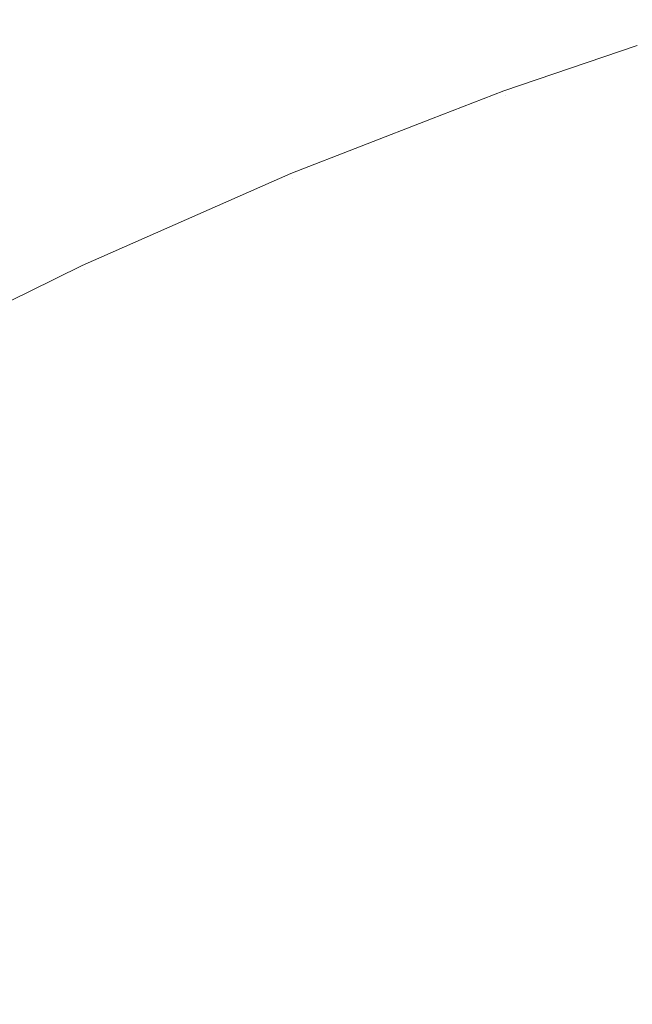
# Model space of a CAD drawing. Header units: centimetres. Extents: x -26 to 27.3, y 37.2 to 39.
# Tile 63 of 256: x -25.9032 to -25.8915, y 38.9766 to 38.9954. Entities that reach past the tile are written whole.
import ezdxf

# ---------------------------------------------------------------- set-up
doc = ezdxf.new("R2010")
doc.units = ezdxf.units.CM
doc.header["$LTSCALE"] = 2.54
doc.layers.add('Lucido design-1', color=7, linetype='Continuous')

# ---------------------------------------------------------------- blocks, each defined once
blk = doc.blocks.new('Gruppo-6-1')
at = {"color": 7, "linetype": 'Continuous', "lineweight": 9}
for points, invisible_edges in [([(-25.891383, 38.994948, -349.382667), (-25.893936, 38.994081, -349.382667), (-25.89392, 38.994037, -349.379592), (-25.88979, 38.995439, -349.379592)], 14), ([(-25.891383, 38.994948, -373.34943), (-25.893936, 38.994081, -373.34943), (-25.89392, 38.994037, -373.346355), (-25.88979, 38.995439, -373.346355)], 14), ([(-25.889776, 38.995393, -349.987027), (-25.893903, 38.993992, -349.987027), (-25.893936, 38.994081, -349.982667), (-25.891383, 38.994948, -349.982667)], 11), ([(-25.889776, 38.995393, -373.95379), (-25.893903, 38.993992, -373.95379), (-25.893936, 38.994081, -373.94943), (-25.891383, 38.994948, -373.94943)], 11), ([(-25.893846, 38.993836, -349.375446), (-25.889726, 38.995235, -349.375446), (-25.88979, 38.995439, -349.379592), (-25.89392, 38.994037, -349.379592)], 15), ([(-25.893846, 38.993836, -373.342209), (-25.889726, 38.995235, -373.342209), (-25.88979, 38.995439, -373.346355), (-25.89392, 38.994037, -373.346355)], 15), ([(-25.893903, 38.993992, -349.987027), (-25.889776, 38.995393, -349.987027), (-25.889696, 38.995139, -349.991159), (-25.893812, 38.993742, -349.991159)], 15), ([(-25.893903, 38.993992, -373.95379), (-25.889776, 38.995393, -373.95379), (-25.889696, 38.995139, -373.957922), (-25.893812, 38.993742, -373.957922)], 15), ([(-25.893714, 38.993473, -349.37131), (-25.88961, 38.994867, -349.37131), (-25.889726, 38.995235, -349.375446), (-25.893846, 38.993836, -349.375446)], 15), ([(-25.893714, 38.993473, -373.338073), (-25.88961, 38.994867, -373.338073), (-25.889726, 38.995235, -373.342209), (-25.893846, 38.993836, -373.342209)], 15), ([(-25.893812, 38.993742, -349.991159), (-25.889696, 38.995139, -349.991159), (-25.889564, 38.994723, -349.995273), (-25.893663, 38.993332, -349.995273)], 15), ([(-25.893812, 38.993742, -373.957922), (-25.889696, 38.995139, -373.957922), (-25.889564, 38.994723, -373.962036), (-25.893663, 38.993332, -373.962036)], 15), ([(-25.893936, 38.994081, -349.382667), (-25.891383, 38.994948, -349.382667), (-25.891383, 38.994948, -349.982667), (-25.893936, 38.994081, -349.982667)], 10), ([(-25.893936, 38.994081, -373.34943), (-25.891383, 38.994948, -373.34943), (-25.891383, 38.994948, -373.94943), (-25.893936, 38.994081, -373.94943)], 10), ([(-25.893524, 38.992949, -349.367189), (-25.889442, 38.994334, -349.367189), (-25.88961, 38.994867, -349.37131), (-25.893714, 38.993473, -349.37131)], 15), ([(-25.893524, 38.992949, -373.333952), (-25.889442, 38.994334, -373.333952), (-25.88961, 38.994867, -373.338073), (-25.893714, 38.993473, -373.338073)], 15), ([(-25.893663, 38.993332, -349.995273), (-25.889564, 38.994723, -349.995273), (-25.889382, 38.994145, -349.999363), (-25.893456, 38.992762, -349.999363)], 15), ([(-25.893663, 38.993332, -373.962036), (-25.889564, 38.994723, -373.962036), (-25.889382, 38.994145, -373.966126), (-25.893456, 38.992762, -373.966126)], 15), ([(-25.893274, 38.992263, -349.363092), (-25.889223, 38.993639, -349.363092), (-25.889442, 38.994334, -349.367189), (-25.893524, 38.992949, -349.367189)], 15), ([(-25.893274, 38.992263, -373.329855), (-25.889223, 38.993639, -373.329855), (-25.889442, 38.994334, -373.333952), (-25.893524, 38.992949, -373.333952)], 15), ([(-25.895316, 38.993544, -349.382667), (-25.898002, 38.9925, -349.382667), (-25.897984, 38.992456, -349.379592), (-25.89392, 38.994037, -349.379592)], 14), ([(-25.895316, 38.993544, -373.34943), (-25.898002, 38.9925, -373.34943), (-25.897984, 38.992456, -373.346355), (-25.89392, 38.994037, -373.346355)], 14), ([(-25.893903, 38.993992, -349.987027), (-25.897966, 38.992412, -349.987027), (-25.898002, 38.9925, -349.982667), (-25.895316, 38.993544, -349.982667)], 11), ([(-25.893903, 38.993992, -373.95379), (-25.897966, 38.992412, -373.95379), (-25.898002, 38.9925, -373.94943), (-25.895316, 38.993544, -373.94943)], 11), ([(-25.897902, 38.992259, -349.375446), (-25.893846, 38.993836, -349.375446), (-25.89392, 38.994037, -349.379592), (-25.897984, 38.992456, -349.379592)], 15), ([(-25.897902, 38.992259, -373.342209), (-25.893846, 38.993836, -373.342209), (-25.89392, 38.994037, -373.346355), (-25.897984, 38.992456, -373.346355)], 15), ([(-25.897966, 38.992412, -349.987027), (-25.893903, 38.993992, -349.987027), (-25.893812, 38.993742, -349.991159), (-25.897864, 38.992166, -349.991159)], 15), ([(-25.897966, 38.992412, -373.95379), (-25.893903, 38.993992, -373.95379), (-25.893812, 38.993742, -373.957922), (-25.897864, 38.992166, -373.957922)], 15), ([(-25.89392, 38.994037, -349.379592), (-25.893936, 38.994081, -349.382667), (-25.895316, 38.993544, -349.382667)], 9), ([(-25.893936, 38.994081, -349.982667), (-25.895316, 38.993544, -349.982667), (-25.895316, 38.993544, -349.382667), (-25.893936, 38.994081, -349.382667)], 10), ([(-25.895316, 38.993544, -349.982667), (-25.893936, 38.994081, -349.982667), (-25.893903, 38.993992, -349.987027)], 10), ([(-25.89392, 38.994037, -373.346355), (-25.893936, 38.994081, -373.34943), (-25.895316, 38.993544, -373.34943)], 9), ([(-25.893936, 38.994081, -373.94943), (-25.895316, 38.993544, -373.94943), (-25.895316, 38.993544, -373.34943), (-25.893936, 38.994081, -373.34943)], 10), ([(-25.895316, 38.993544, -373.94943), (-25.893936, 38.994081, -373.94943), (-25.893903, 38.993992, -373.95379)], 10), ([(-25.893456, 38.992762, -349.999363), (-25.889382, 38.994145, -349.999363), (-25.88915, 38.993407, -350.00342), (-25.893191, 38.992035, -350.00342)], 15), ([(-25.893456, 38.992762, -373.966126), (-25.889382, 38.994145, -373.966126), (-25.88915, 38.993407, -373.970183), (-25.893191, 38.992035, -373.970183)], 15), ([(-25.897754, 38.991902, -349.37131), (-25.893714, 38.993473, -349.37131), (-25.893846, 38.993836, -349.375446), (-25.897902, 38.992259, -349.375446)], 15), ([(-25.897754, 38.991902, -373.338073), (-25.893714, 38.993473, -373.338073), (-25.893846, 38.993836, -373.342209), (-25.897902, 38.992259, -373.342209)], 15), ([(-25.897864, 38.992166, -349.991159), (-25.893812, 38.993742, -349.991159), (-25.893663, 38.993332, -349.995273), (-25.897697, 38.991763, -349.995273)], 15), ([(-25.897864, 38.992166, -373.957922), (-25.893812, 38.993742, -373.957922), (-25.893663, 38.993332, -373.962036), (-25.897697, 38.991763, -373.962036)], 15), ([(-25.892966, 38.991417, -349.359025), (-25.888952, 38.99278, -349.359025), (-25.889223, 38.993639, -349.363092), (-25.893274, 38.992263, -349.363092)], 15), ([(-25.892966, 38.991417, -373.325788), (-25.888952, 38.99278, -373.325788), (-25.889223, 38.993639, -373.329855), (-25.893274, 38.992263, -373.329855)], 15), ([(-25.898002, 38.9925, -349.382667), (-25.895316, 38.993544, -349.382667), (-25.895316, 38.993544, -349.982667), (-25.898002, 38.9925, -349.982667)], 10), ([(-25.898002, 38.9925, -373.34943), (-25.895316, 38.993544, -373.34943), (-25.895316, 38.993544, -373.94943), (-25.898002, 38.9925, -373.94943)], 10), ([(-25.897541, 38.991387, -349.367189), (-25.893524, 38.992949, -349.367189), (-25.893714, 38.993473, -349.37131), (-25.897754, 38.991902, -349.37131)], 15), ([(-25.897541, 38.991387, -373.333952), (-25.893524, 38.992949, -373.333952), (-25.893714, 38.993473, -373.338073), (-25.897754, 38.991902, -373.338073)], 15), ([(-25.897697, 38.991763, -349.995273), (-25.893663, 38.993332, -349.995273), (-25.893456, 38.992762, -349.999363), (-25.897465, 38.991203, -349.999363)], 15), ([(-25.897697, 38.991763, -373.962036), (-25.893663, 38.993332, -373.962036), (-25.893456, 38.992762, -373.966126), (-25.897465, 38.991203, -373.966126)], 15), ([(-25.893191, 38.992035, -350.00342), (-25.88915, 38.993407, -350.00342), (-25.888867, 38.992511, -350.007438), (-25.89287, 38.991152, -350.007438)], 15), ([(-25.893191, 38.992035, -373.970183), (-25.88915, 38.993407, -373.970183), (-25.888867, 38.992511, -373.974201), (-25.89287, 38.991152, -373.974201)], 15), ([(-25.897262, 38.990713, -349.363092), (-25.893274, 38.992263, -349.363092), (-25.893524, 38.992949, -349.367189), (-25.897541, 38.991387, -349.367189)], 15), ([(-25.897262, 38.990713, -373.329855), (-25.893274, 38.992263, -373.329855), (-25.893524, 38.992949, -373.333952), (-25.897541, 38.991387, -373.333952)], 15), ([(-25.897465, 38.991203, -349.999363), (-25.893456, 38.992762, -349.999363), (-25.893191, 38.992035, -350.00342), (-25.897169, 38.990488, -350.00342)], 15), ([(-25.897465, 38.991203, -373.966126), (-25.893456, 38.992762, -373.966126), (-25.893191, 38.992035, -373.970183), (-25.897169, 38.990488, -373.970183)], 15), ([(-25.8926, 38.990412, -349.354995), (-25.88863, 38.99176, -349.354995), (-25.888952, 38.99278, -349.359025), (-25.892966, 38.991417, -349.359025)], 15), ([(-25.8926, 38.990412, -373.321758), (-25.88863, 38.99176, -373.321758), (-25.888952, 38.99278, -373.325788), (-25.892966, 38.991417, -373.325788)], 15), ([(-25.897984, 38.992456, -349.379592), (-25.898002, 38.9925, -349.382667), (-25.899191, 38.991977, -349.382667)], 9), ([(-25.898002, 38.9925, -349.982667), (-25.899191, 38.991977, -349.982667), (-25.899191, 38.991977, -349.382667), (-25.898002, 38.9925, -349.382667)], 10), ([(-25.899191, 38.991977, -349.982667), (-25.898002, 38.9925, -349.982667), (-25.897966, 38.992412, -349.987027)], 10), ([(-25.897984, 38.992456, -373.346355), (-25.898002, 38.9925, -373.34943), (-25.899191, 38.991977, -373.34943)], 9), ([(-25.898002, 38.9925, -373.94943), (-25.899191, 38.991977, -373.94943), (-25.899191, 38.991977, -373.34943), (-25.898002, 38.9925, -373.34943)], 10), ([(-25.899191, 38.991977, -373.94943), (-25.898002, 38.9925, -373.94943), (-25.897966, 38.992412, -373.95379)], 10), ([(-25.89287, 38.991152, -350.007438), (-25.888867, 38.992511, -350.007438), (-25.888535, 38.991459, -350.011411), (-25.892492, 38.990115, -350.011411)], 15), ([(-25.89287, 38.991152, -373.974201), (-25.888867, 38.992511, -373.974201), (-25.888535, 38.991459, -373.978174), (-25.892492, 38.990115, -373.978174)], 15), ([(-25.899191, 38.991977, -349.382667), (-25.901996, 38.990743, -349.382667), (-25.901976, 38.9907, -349.379592), (-25.897984, 38.992456, -349.379592)], 14), ([(-25.899191, 38.991977, -373.34943), (-25.901996, 38.990743, -373.34943), (-25.901976, 38.9907, -373.346355), (-25.897984, 38.992456, -373.346355)], 14), ([(-25.897966, 38.992412, -349.987027), (-25.901955, 38.990657, -349.987027), (-25.901996, 38.990743, -349.982667), (-25.899191, 38.991977, -349.982667)], 11), ([(-25.897966, 38.992412, -373.95379), (-25.901955, 38.990657, -373.95379), (-25.901996, 38.990743, -373.94943), (-25.899191, 38.991977, -373.94943)], 11), ([(-25.901885, 38.990506, -349.375446), (-25.897902, 38.992259, -349.375446), (-25.897984, 38.992456, -349.379592), (-25.901976, 38.9907, -349.379592)], 15), ([(-25.901885, 38.990506, -373.342209), (-25.897902, 38.992259, -373.342209), (-25.897984, 38.992456, -373.346355), (-25.901976, 38.9907, -373.346355)], 15), ([(-25.901955, 38.990657, -349.987027), (-25.897966, 38.992412, -349.987027), (-25.897864, 38.992166, -349.991159), (-25.901843, 38.990415, -349.991159)], 15), ([(-25.901955, 38.990657, -373.95379), (-25.897966, 38.992412, -373.95379), (-25.897864, 38.992166, -373.957922), (-25.901843, 38.990415, -373.957922)], 15), ([(-25.901722, 38.990156, -349.37131), (-25.897754, 38.991902, -349.37131), (-25.897902, 38.992259, -349.375446), (-25.901885, 38.990506, -349.375446)], 15), ([(-25.901722, 38.990156, -373.338073), (-25.897754, 38.991902, -373.338073), (-25.897902, 38.992259, -373.342209), (-25.901885, 38.990506, -373.342209)], 15), ([(-25.901843, 38.990415, -349.991159), (-25.897864, 38.992166, -349.991159), (-25.897697, 38.991763, -349.995273), (-25.901658, 38.99002, -349.995273)], 15), ([(-25.901843, 38.990415, -373.957922), (-25.897864, 38.992166, -373.957922), (-25.897697, 38.991763, -373.962036), (-25.901658, 38.99002, -373.962036)], 15), ([(-25.896917, 38.989881, -349.359025), (-25.892966, 38.991417, -349.359025), (-25.893274, 38.992263, -349.363092), (-25.897262, 38.990713, -349.363092)], 15), ([(-25.896917, 38.989881, -373.325788), (-25.892966, 38.991417, -373.325788), (-25.893274, 38.992263, -373.329855), (-25.897262, 38.990713, -373.329855)], 15), ([(-25.901996, 38.990743, -349.382667), (-25.899191, 38.991977, -349.382667), (-25.899191, 38.991977, -349.982667), (-25.901996, 38.990743, -349.982667)], 10), ([(-25.901996, 38.990743, -373.34943), (-25.899191, 38.991977, -373.34943), (-25.899191, 38.991977, -373.94943), (-25.901996, 38.990743, -373.94943)], 10), ([(-25.897169, 38.990488, -350.00342), (-25.893191, 38.992035, -350.00342), (-25.89287, 38.991152, -350.007438), (-25.896809, 38.98962, -350.007438)], 15), ([(-25.897169, 38.990488, -373.970183), (-25.893191, 38.992035, -373.970183), (-25.89287, 38.991152, -373.974201), (-25.896809, 38.98962, -373.974201)], 15), ([(-25.901486, 38.989651, -349.367189), (-25.897541, 38.991387, -349.367189), (-25.897754, 38.991902, -349.37131), (-25.901722, 38.990156, -349.37131)], 15), ([(-25.901486, 38.989651, -373.333952), (-25.897541, 38.991387, -373.333952), (-25.897754, 38.991902, -373.338073), (-25.901722, 38.990156, -373.338073)], 15), ([(-25.901658, 38.99002, -349.995273), (-25.897697, 38.991763, -349.995273), (-25.897465, 38.991203, -349.999363), (-25.901402, 38.989471, -349.999363)], 15), ([(-25.901658, 38.99002, -373.962036), (-25.897697, 38.991763, -373.962036), (-25.897465, 38.991203, -373.966126), (-25.901402, 38.989471, -373.966126)], 15), ([(-25.892177, 38.989248, -349.35101), (-25.888258, 38.990579, -349.35101), (-25.88863, 38.99176, -349.354995), (-25.8926, 38.990412, -349.354995)], 15), ([(-25.892177, 38.989248, -373.317773), (-25.888258, 38.990579, -373.317773), (-25.88863, 38.99176, -373.321758), (-25.8926, 38.990412, -373.321758)], 15), ([(-25.901178, 38.988989, -349.363092), (-25.897262, 38.990713, -349.363092), (-25.897541, 38.991387, -349.367189), (-25.901486, 38.989651, -349.367189)], 15), ([(-25.901178, 38.988989, -373.329855), (-25.897262, 38.990713, -373.329855), (-25.897541, 38.991387, -373.333952), (-25.901486, 38.989651, -373.333952)], 15), ([(-25.896508, 38.988892, -349.354995), (-25.8926, 38.990412, -349.354995), (-25.892966, 38.991417, -349.359025), (-25.896917, 38.989881, -349.359025)], 15), ([(-25.896508, 38.988892, -373.321758), (-25.8926, 38.990412, -373.321758), (-25.892966, 38.991417, -373.325788), (-25.896917, 38.989881, -373.325788)], 15), ([(-25.892492, 38.990115, -350.011411), (-25.888535, 38.991459, -350.011411), (-25.888155, 38.990252, -350.015332), (-25.89206, 38.988927, -350.015332)], 15), ([(-25.892492, 38.990115, -373.978174), (-25.888535, 38.991459, -373.978174), (-25.888155, 38.990252, -373.982095), (-25.89206, 38.988927, -373.982095)], 15), ([(-25.901402, 38.989471, -349.999363), (-25.897465, 38.991203, -349.999363), (-25.897169, 38.990488, -350.00342), (-25.901075, 38.98877, -350.00342)], 15), ([(-25.901402, 38.989471, -373.966126), (-25.897465, 38.991203, -373.966126), (-25.897169, 38.990488, -373.970183), (-25.901075, 38.98877, -373.970183)], 15), ([(-25.896809, 38.98962, -350.007438), (-25.89287, 38.991152, -350.007438), (-25.892492, 38.990115, -350.011411), (-25.896387, 38.988601, -350.011411)], 15), ([(-25.896809, 38.98962, -373.974201), (-25.89287, 38.991152, -373.974201), (-25.892492, 38.990115, -373.978174), (-25.896387, 38.988601, -373.978174)], 15), ([(-25.903, 38.990247, -349.382667), (-25.905909, 38.988813, -349.382667), (-25.905887, 38.988771, -349.379592), (-25.901976, 38.9907, -349.379592)], 14), ([(-25.903, 38.990247, -373.34943), (-25.905909, 38.988813, -373.34943), (-25.905887, 38.988771, -373.346355), (-25.901976, 38.9907, -373.346355)], 14), ([(-25.901955, 38.990657, -349.987027), (-25.905865, 38.988729, -349.987027), (-25.905909, 38.988813, -349.982667), (-25.903, 38.990247, -349.982667)], 11), ([(-25.901955, 38.990657, -373.95379), (-25.905865, 38.988729, -373.95379), (-25.905909, 38.988813, -373.94943), (-25.903, 38.990247, -373.94943)], 11), ([(-25.905788, 38.988582, -349.375446), (-25.901885, 38.990506, -349.375446), (-25.901976, 38.9907, -349.379592), (-25.905887, 38.988771, -349.379592)], 15), ([(-25.905788, 38.988582, -373.342209), (-25.901885, 38.990506, -373.342209), (-25.901976, 38.9907, -373.346355), (-25.905887, 38.988771, -373.346355)], 15), ([(-25.905865, 38.988729, -349.987027), (-25.901955, 38.990657, -349.987027), (-25.901843, 38.990415, -349.991159), (-25.905742, 38.988493, -349.991159)], 15), ([(-25.905865, 38.988729, -373.95379), (-25.901955, 38.990657, -373.95379), (-25.901843, 38.990415, -373.957922), (-25.905742, 38.988493, -373.957922)], 15), ([(-25.901976, 38.9907, -349.379592), (-25.901996, 38.990743, -349.382667), (-25.903, 38.990247, -349.382667)], 9), ([(-25.901996, 38.990743, -349.982667), (-25.903, 38.990247, -349.982667), (-25.903, 38.990247, -349.382667), (-25.901996, 38.990743, -349.382667)], 10), ([(-25.903, 38.990247, -349.982667), (-25.901996, 38.990743, -349.982667), (-25.901955, 38.990657, -349.987027)], 10), ([(-25.901976, 38.9907, -373.346355), (-25.901996, 38.990743, -373.34943), (-25.903, 38.990247, -373.34943)], 9), ([(-25.901996, 38.990743, -373.94943), (-25.903, 38.990247, -373.94943), (-25.903, 38.990247, -373.34943), (-25.901996, 38.990743, -373.34943)], 10), ([(-25.903, 38.990247, -373.94943), (-25.901996, 38.990743, -373.94943), (-25.901955, 38.990657, -373.95379)], 10), ([(-25.900797, 38.988173, -349.359025), (-25.896917, 38.989881, -349.359025), (-25.897262, 38.990713, -349.363092), (-25.901178, 38.988989, -349.363092)], 15), ([(-25.900797, 38.988173, -373.325788), (-25.896917, 38.989881, -373.325788), (-25.897262, 38.990713, -373.329855), (-25.901178, 38.988989, -373.329855)], 15), ([(-25.90561, 38.988239, -349.37131), (-25.901722, 38.990156, -349.37131), (-25.901885, 38.990506, -349.375446), (-25.905788, 38.988582, -349.375446)], 15), ([(-25.90561, 38.988239, -373.338073), (-25.901722, 38.990156, -373.338073), (-25.901885, 38.990506, -373.342209), (-25.905788, 38.988582, -373.342209)], 15), ([(-25.905742, 38.988493, -349.991159), (-25.901843, 38.990415, -349.991159), (-25.901658, 38.99002, -349.995273), (-25.90554, 38.988105, -349.995273)], 15), ([(-25.905742, 38.988493, -373.957922), (-25.901843, 38.990415, -373.957922), (-25.901658, 38.99002, -373.962036), (-25.90554, 38.988105, -373.962036)], 15), ([(-25.901075, 38.98877, -350.00342), (-25.897169, 38.990488, -350.00342), (-25.896809, 38.98962, -350.007438), (-25.900678, 38.987918, -350.007438)], 15), ([(-25.901075, 38.98877, -373.970183), (-25.897169, 38.990488, -373.970183), (-25.896809, 38.98962, -373.974201), (-25.900678, 38.987918, -373.974201)], 15), ([(-25.891696, 38.987928, -349.347077), (-25.887835, 38.989239, -349.347077), (-25.888258, 38.990579, -349.35101), (-25.892177, 38.989248, -349.35101)], 15), ([(-25.891696, 38.987928, -373.31384), (-25.887835, 38.989239, -373.31384), (-25.888258, 38.990579, -373.317773), (-25.892177, 38.989248, -373.317773)], 15), ([(-25.905909, 38.988813, -349.382667), (-25.903, 38.990247, -349.382667), (-25.903, 38.990247, -349.982667), (-25.905909, 38.988813, -349.982667)], 10), ([(-25.905909, 38.988813, -373.34943), (-25.903, 38.990247, -373.34943), (-25.903, 38.990247, -373.94943), (-25.905909, 38.988813, -373.94943)], 10), ([(-25.896034, 38.987748, -349.35101), (-25.892177, 38.989248, -349.35101), (-25.8926, 38.990412, -349.354995), (-25.896508, 38.988892, -349.354995)], 15), ([(-25.896034, 38.987748, -373.317773), (-25.892177, 38.989248, -373.317773), (-25.8926, 38.990412, -373.321758), (-25.896508, 38.988892, -373.321758)], 15), ([(-25.89206, 38.988927, -350.015332), (-25.888155, 38.990252, -350.015332), (-25.887726, 38.988894, -350.019194), (-25.891572, 38.987588, -350.019194)], 15), ([(-25.89206, 38.988927, -373.982095), (-25.888155, 38.990252, -373.982095), (-25.887726, 38.988894, -373.985957), (-25.891572, 38.987588, -373.985957)], 15), ([(-25.905352, 38.987744, -349.367189), (-25.901486, 38.989651, -349.367189), (-25.901722, 38.990156, -349.37131), (-25.90561, 38.988239, -349.37131)], 15), ([(-25.905352, 38.987744, -373.333952), (-25.901486, 38.989651, -373.333952), (-25.901722, 38.990156, -373.338073), (-25.90561, 38.988239, -373.338073)], 15), ([(-25.896387, 38.988601, -350.011411), (-25.892492, 38.990115, -350.011411), (-25.89206, 38.988927, -350.015332), (-25.895903, 38.987432, -350.015332)], 15), ([(-25.896387, 38.988601, -373.978174), (-25.892492, 38.990115, -373.978174), (-25.89206, 38.988927, -373.982095), (-25.895903, 38.987432, -373.982095)], 15), ([(-25.90554, 38.988105, -349.995273), (-25.901658, 38.99002, -349.995273), (-25.901402, 38.989471, -349.999363), (-25.90526, 38.987568, -349.999363)], 15), ([(-25.90554, 38.988105, -373.962036), (-25.901658, 38.99002, -373.962036), (-25.901402, 38.989471, -373.966126), (-25.90526, 38.987568, -373.966126)], 15), ([(-25.900345, 38.987204, -349.354995), (-25.896508, 38.988892, -349.354995), (-25.896917, 38.989881, -349.359025), (-25.900797, 38.988173, -349.359025)], 15), ([(-25.900345, 38.987204, -373.321758), (-25.896508, 38.988892, -373.321758), (-25.896917, 38.989881, -373.325788), (-25.900797, 38.988173, -373.325788)], 15), ([(-25.905015, 38.987097, -349.363092), (-25.901178, 38.988989, -349.363092), (-25.901486, 38.989651, -349.367189), (-25.905352, 38.987744, -349.367189)], 15), ([(-25.905015, 38.987097, -373.329855), (-25.901178, 38.988989, -373.329855), (-25.901486, 38.989651, -373.333952), (-25.905352, 38.987744, -373.333952)], 15), ([(-25.900678, 38.987918, -350.007438), (-25.896809, 38.98962, -350.007438), (-25.896387, 38.988601, -350.011411), (-25.900212, 38.986918, -350.011411)], 15), ([(-25.900678, 38.987918, -373.974201), (-25.896809, 38.98962, -373.974201), (-25.896387, 38.988601, -373.978174), (-25.900212, 38.986918, -373.978174)], 15), ([(-25.90526, 38.987568, -349.999363), (-25.901402, 38.989471, -349.999363), (-25.901075, 38.98877, -350.00342), (-25.904903, 38.986882, -350.00342)], 15), ([(-25.90526, 38.987568, -373.966126), (-25.901402, 38.989471, -373.966126), (-25.901075, 38.98877, -373.970183), (-25.904903, 38.986882, -373.970183)], 15), ([(-25.895496, 38.986451, -349.347077), (-25.891696, 38.987928, -349.347077), (-25.892177, 38.989248, -349.35101), (-25.896034, 38.987748, -349.35101)], 15), ([(-25.895496, 38.986451, -373.31384), (-25.891696, 38.987928, -373.31384), (-25.892177, 38.989248, -373.317773), (-25.896034, 38.987748, -373.317773)], 15), ([(-25.89116, 38.986454, -349.343202), (-25.887364, 38.987743, -349.343202), (-25.887835, 38.989239, -349.347077), (-25.891696, 38.987928, -349.347077)], 15), ([(-25.89116, 38.986454, -373.309965), (-25.887364, 38.987743, -373.309965), (-25.887835, 38.989239, -373.31384), (-25.891696, 38.987928, -373.31384)], 15), ([(-25.9046, 38.986298, -349.359025), (-25.900797, 38.988173, -349.359025), (-25.901178, 38.988989, -349.363092), (-25.905015, 38.987097, -349.363092)], 15), ([(-25.9046, 38.986298, -373.325788), (-25.900797, 38.988173, -373.325788), (-25.901178, 38.988989, -373.329855), (-25.905015, 38.987097, -373.329855)], 15), ([(-25.895903, 38.987432, -350.015332), (-25.89206, 38.988927, -350.015332), (-25.891572, 38.987588, -350.019194), (-25.895358, 38.986116, -350.019194)], 15), ([(-25.895903, 38.987432, -373.982095), (-25.89206, 38.988927, -373.982095), (-25.891572, 38.987588, -373.985957), (-25.895358, 38.986116, -373.985957)], 15), ([(-25.904903, 38.986882, -350.00342), (-25.901075, 38.98877, -350.00342), (-25.900678, 38.987918, -350.007438), (-25.904469, 38.986048, -350.007438)], 15), ([(-25.904903, 38.986882, -373.970183), (-25.901075, 38.98877, -373.970183), (-25.900678, 38.987918, -373.974201), (-25.904469, 38.986048, -373.974201)], 15), ([(-25.899822, 38.986082, -349.35101), (-25.896034, 38.987748, -349.35101), (-25.896508, 38.988892, -349.354995), (-25.900345, 38.987204, -349.354995)], 15), ([(-25.899822, 38.986082, -373.317773), (-25.896034, 38.987748, -373.317773), (-25.896508, 38.988892, -373.321758), (-25.900345, 38.987204, -373.321758)], 15), ([(-25.891572, 38.987588, -350.019194), (-25.887726, 38.988894, -350.019194), (-25.887251, 38.987386, -350.02299), (-25.891032, 38.986103, -350.02299)], 15), ([(-25.891572, 38.987588, -373.985957), (-25.887726, 38.988894, -373.985957), (-25.887251, 38.987386, -373.989753), (-25.891032, 38.986103, -373.989753)], 15), ([(-25.900212, 38.986918, -350.011411), (-25.896387, 38.988601, -350.011411), (-25.895903, 38.987432, -350.015332), (-25.899677, 38.985771, -350.015332)], 15), ([(-25.900212, 38.986918, -373.978174), (-25.896387, 38.988601, -373.978174), (-25.895903, 38.987432, -373.982095), (-25.899677, 38.985771, -373.982095)], 15), ([(-25.904106, 38.985349, -349.354995), (-25.900345, 38.987204, -349.354995), (-25.900797, 38.988173, -349.359025), (-25.9046, 38.986298, -349.359025)], 15), ([(-25.904106, 38.985349, -373.321758), (-25.900345, 38.987204, -373.321758), (-25.900797, 38.988173, -373.325788), (-25.9046, 38.986298, -373.325788)], 15), ([(-25.904469, 38.986048, -350.007438), (-25.900678, 38.987918, -350.007438), (-25.900212, 38.986918, -350.011411), (-25.90396, 38.98507, -350.011411)], 15), ([(-25.904469, 38.986048, -373.974201), (-25.900678, 38.987918, -373.974201), (-25.900212, 38.986918, -373.978174), (-25.90396, 38.98507, -373.978174)], 15), ([(-25.894896, 38.985001, -349.343202), (-25.89116, 38.986454, -349.343202), (-25.891696, 38.987928, -349.347077), (-25.895496, 38.986451, -349.347077)], 15), ([(-25.894896, 38.985001, -373.309965), (-25.89116, 38.986454, -373.309965), (-25.891696, 38.987928, -373.31384), (-25.895496, 38.986451, -373.31384)], 15), ([(-25.899228, 38.984809, -349.347077), (-25.895496, 38.986451, -349.347077), (-25.896034, 38.987748, -349.35101), (-25.899822, 38.986082, -349.35101)], 15), ([(-25.899228, 38.984809, -373.31384), (-25.895496, 38.986451, -373.31384), (-25.896034, 38.987748, -373.317773), (-25.899822, 38.986082, -373.317773)], 15), ([(-25.899677, 38.985771, -350.015332), (-25.895903, 38.987432, -350.015332), (-25.895358, 38.986116, -350.019194), (-25.899075, 38.98448, -350.019194)], 15), ([(-25.899677, 38.985771, -373.982095), (-25.895903, 38.987432, -373.982095), (-25.895358, 38.986116, -373.985957), (-25.899075, 38.98448, -373.985957)], 15), ([(-25.895358, 38.986116, -350.019194), (-25.891572, 38.987588, -350.019194), (-25.891032, 38.986103, -350.02299), (-25.894753, 38.984656, -350.02299)], 15), ([(-25.895358, 38.986116, -373.985957), (-25.891572, 38.987588, -373.985957), (-25.891032, 38.986103, -373.989753), (-25.894753, 38.984656, -373.989753)], 15), ([(-25.903534, 38.984251, -349.35101), (-25.899822, 38.986082, -349.35101), (-25.900345, 38.987204, -349.354995), (-25.904106, 38.985349, -349.354995)], 15), ([(-25.903534, 38.984251, -373.317773), (-25.899822, 38.986082, -373.317773), (-25.900345, 38.987204, -373.321758), (-25.904106, 38.985349, -373.321758)], 15), ([(-25.90396, 38.98507, -350.011411), (-25.900212, 38.986918, -350.011411), (-25.899677, 38.985771, -350.015332), (-25.903376, 38.983947, -350.015332)], 15), ([(-25.90396, 38.98507, -373.978174), (-25.900212, 38.986918, -373.978174), (-25.899677, 38.985771, -373.982095), (-25.903376, 38.983947, -373.982095)], 15), ([(-25.898565, 38.983386, -349.343202), (-25.894896, 38.985001, -349.343202), (-25.895496, 38.986451, -349.347077), (-25.899228, 38.984809, -349.347077)], 15), ([(-25.898565, 38.983386, -373.309965), (-25.894896, 38.985001, -373.309965), (-25.895496, 38.986451, -373.31384), (-25.899228, 38.984809, -373.31384)], 15), ([(-25.894233, 38.983401, -349.339392), (-25.890567, 38.984827, -349.339392), (-25.89116, 38.986454, -349.343202), (-25.894896, 38.985001, -349.343202)], 15), ([(-25.894233, 38.983401, -373.306155), (-25.890567, 38.984827, -373.306155), (-25.89116, 38.986454, -373.309965), (-25.894896, 38.985001, -373.309965)], 15), ([(-25.899075, 38.98448, -350.019194), (-25.895358, 38.986116, -350.019194), (-25.894753, 38.984656, -350.02299), (-25.898407, 38.983048, -350.02299)], 15), ([(-25.899075, 38.98448, -373.985957), (-25.895358, 38.986116, -373.985957), (-25.894753, 38.984656, -373.989753), (-25.898407, 38.983048, -373.989753)], 15), ([(-25.894753, 38.984656, -350.02299), (-25.891032, 38.986103, -350.02299), (-25.890439, 38.984474, -350.026716), (-25.894089, 38.983054, -350.026716)], 15), ([(-25.894753, 38.984656, -373.989753), (-25.891032, 38.986103, -373.989753), (-25.890439, 38.984474, -373.993479), (-25.894089, 38.983054, -373.993479)], 15), ([(-25.902885, 38.983005, -349.347077), (-25.899228, 38.984809, -349.347077), (-25.899822, 38.986082, -349.35101), (-25.903534, 38.984251, -349.35101)], 15), ([(-25.902885, 38.983005, -373.31384), (-25.899228, 38.984809, -373.31384), (-25.899822, 38.986082, -373.317773), (-25.903534, 38.984251, -373.317773)], 15), ([(-25.903376, 38.983947, -350.015332), (-25.899677, 38.985771, -350.015332), (-25.899075, 38.98448, -350.019194), (-25.902718, 38.982684, -350.019194)], 15), ([(-25.903376, 38.983947, -373.982095), (-25.899677, 38.985771, -373.982095), (-25.899075, 38.98448, -373.985957), (-25.902718, 38.982684, -373.985957)], 15), ([(-25.897833, 38.981817, -349.339392), (-25.894233, 38.983401, -349.339392), (-25.894896, 38.985001, -349.343202), (-25.898565, 38.983386, -349.343202)], 15), ([(-25.897833, 38.981817, -373.306155), (-25.894233, 38.983401, -373.306155), (-25.894896, 38.985001, -373.309965), (-25.898565, 38.983386, -373.309965)], 15), ([(-25.902161, 38.981613, -349.343202), (-25.898565, 38.983386, -349.343202), (-25.899228, 38.984809, -349.347077), (-25.902885, 38.983005, -349.347077)], 15), ([(-25.902161, 38.981613, -373.309965), (-25.898565, 38.983386, -373.309965), (-25.899228, 38.984809, -373.31384), (-25.902885, 38.983005, -373.31384)], 15), ([(-25.89351, 38.981654, -349.335655), (-25.889921, 38.98305, -349.335655), (-25.890567, 38.984827, -349.339392), (-25.894233, 38.983401, -349.339392)], 15), ([(-25.89351, 38.981654, -373.302418), (-25.889921, 38.98305, -373.302418), (-25.890567, 38.984827, -373.306155), (-25.894233, 38.983401, -373.306155)], 15), ([(-25.898407, 38.983048, -350.02299), (-25.894753, 38.984656, -350.02299), (-25.894089, 38.983054, -350.026716), (-25.897675, 38.981476, -350.026716)], 15), ([(-25.898407, 38.983048, -373.989753), (-25.894753, 38.984656, -373.989753), (-25.894089, 38.983054, -373.993479), (-25.897675, 38.981476, -373.993479)], 15), ([(-25.902718, 38.982684, -350.019194), (-25.899075, 38.98448, -350.019194), (-25.898407, 38.983048, -350.02299), (-25.901988, 38.981282, -350.02299)], 15), ([(-25.902718, 38.982684, -373.985957), (-25.899075, 38.98448, -373.985957), (-25.898407, 38.983048, -373.989753), (-25.901988, 38.981282, -373.989753)], 15), ([(-25.894089, 38.983054, -350.026716), (-25.890439, 38.984474, -350.026716), (-25.889795, 38.982704, -350.030363), (-25.893369, 38.981314, -350.030363)], 15), ([(-25.894089, 38.983054, -373.993479), (-25.890439, 38.984474, -373.993479), (-25.889795, 38.982704, -373.997126), (-25.893369, 38.981314, -373.997126)], 15), ([(-25.90646, 38.981044, -349.347077), (-25.902885, 38.983005, -349.347077), (-25.903534, 38.984251, -349.35101), (-25.907162, 38.982261, -349.35101)], 15), ([(-25.90646, 38.981044, -373.31384), (-25.902885, 38.983005, -373.31384), (-25.903534, 38.984251, -373.317773), (-25.907162, 38.982261, -373.317773)], 15), ([(-25.906991, 38.981964, -350.015332), (-25.903376, 38.983947, -350.015332), (-25.902718, 38.982684, -350.019194), (-25.906279, 38.98073, -350.019194)], 15), ([(-25.906991, 38.981964, -373.982095), (-25.903376, 38.983947, -373.982095), (-25.902718, 38.982684, -373.985957), (-25.906279, 38.98073, -373.985957)], 15), ([(-25.901361, 38.980078, -349.339392), (-25.897833, 38.981817, -349.339392), (-25.898565, 38.983386, -349.343202), (-25.902161, 38.981613, -349.343202)], 15), ([(-25.901361, 38.980078, -373.306155), (-25.897833, 38.981817, -373.306155), (-25.898565, 38.983386, -373.309965), (-25.902161, 38.981613, -373.309965)], 15), ([(-25.897034, 38.980103, -349.335655), (-25.89351, 38.981654, -349.335655), (-25.894233, 38.983401, -349.339392), (-25.897833, 38.981817, -349.339392)], 15), ([(-25.897034, 38.980103, -373.302418), (-25.89351, 38.981654, -373.302418), (-25.894233, 38.983401, -373.306155), (-25.897833, 38.981817, -373.306155)], 15), ([(-25.905675, 38.979685, -349.343202), (-25.902161, 38.981613, -349.343202), (-25.902885, 38.983005, -349.347077), (-25.90646, 38.981044, -349.347077)], 15), ([(-25.905675, 38.979685, -373.309965), (-25.902161, 38.981613, -373.309965), (-25.902885, 38.983005, -373.31384), (-25.90646, 38.981044, -373.31384)], 15), ([(-25.901988, 38.981282, -350.02299), (-25.898407, 38.983048, -350.02299), (-25.897675, 38.981476, -350.026716), (-25.901188, 38.979744, -350.026716)], 15), ([(-25.901988, 38.981282, -373.989753), (-25.898407, 38.983048, -373.989753), (-25.897675, 38.981476, -373.993479), (-25.901188, 38.979744, -373.993479)], 15), ([(-25.897675, 38.981476, -350.026716), (-25.894089, 38.983054, -350.026716), (-25.893369, 38.981314, -350.030363), (-25.896879, 38.979769, -350.030363)], 15), ([(-25.897675, 38.981476, -373.993479), (-25.894089, 38.983054, -373.993479), (-25.893369, 38.981314, -373.997126), (-25.896879, 38.979769, -373.997126)], 15), ([(-25.892726, 38.979762, -349.331997), (-25.88922, 38.981125, -349.331997), (-25.889921, 38.98305, -349.335655), (-25.89351, 38.981654, -349.335655)], 15), ([(-25.892726, 38.979762, -373.29876), (-25.88922, 38.981125, -373.29876), (-25.889921, 38.98305, -373.302418), (-25.89351, 38.981654, -373.302418)], 15), ([(-25.893369, 38.981314, -350.030363), (-25.889795, 38.982704, -350.030363), (-25.8891, 38.980796, -350.033928), (-25.892592, 38.979438, -350.033928)], 15), ([(-25.893369, 38.981314, -373.997126), (-25.889795, 38.982704, -373.997126), (-25.8891, 38.980796, -374.000691), (-25.892592, 38.979438, -374.000691)], 15), ([(-25.906279, 38.98073, -350.019194), (-25.902718, 38.982684, -350.019194), (-25.901988, 38.981282, -350.02299), (-25.905488, 38.979362, -350.02299)], 15), ([(-25.906279, 38.98073, -373.985957), (-25.902718, 38.982684, -373.985957), (-25.901988, 38.981282, -373.989753), (-25.905488, 38.979362, -373.989753)], 15), ([(-25.900488, 38.9784, -349.335655), (-25.897034, 38.980103, -349.335655), (-25.897833, 38.981817, -349.339392), (-25.901361, 38.980078, -349.339392)], 15), ([(-25.900488, 38.9784, -373.302418), (-25.897034, 38.980103, -373.302418), (-25.897833, 38.981817, -373.306155), (-25.901361, 38.980078, -373.306155)], 15), ([(-25.90481, 38.978186, -349.339392), (-25.901361, 38.980078, -349.339392), (-25.902161, 38.981613, -349.343202), (-25.905675, 38.979685, -349.343202)], 15), ([(-25.90481, 38.978186, -373.306155), (-25.901361, 38.980078, -373.306155), (-25.902161, 38.981613, -373.309965), (-25.905675, 38.979685, -373.309965)], 15), ([(-25.896169, 38.978247, -349.331997), (-25.892726, 38.979762, -349.331997), (-25.89351, 38.981654, -349.335655), (-25.897034, 38.980103, -349.335655)], 15), ([(-25.896169, 38.978247, -373.29876), (-25.892726, 38.979762, -373.29876), (-25.89351, 38.981654, -373.302418), (-25.897034, 38.980103, -373.302418)], 15), ([(-25.901188, 38.979744, -350.026716), (-25.897675, 38.981476, -350.026716), (-25.896879, 38.979769, -350.030363), (-25.900318, 38.978073, -350.030363)], 15), ([(-25.901188, 38.979744, -373.993479), (-25.897675, 38.981476, -373.993479), (-25.896879, 38.979769, -373.997126), (-25.900318, 38.978073, -373.997126)], 15), ([(-25.905488, 38.979362, -350.02299), (-25.901988, 38.981282, -350.02299), (-25.901188, 38.979744, -350.026716), (-25.904622, 38.97786, -350.026716)], 15), ([(-25.905488, 38.979362, -373.989753), (-25.901988, 38.981282, -373.989753), (-25.901188, 38.979744, -373.993479), (-25.904622, 38.97786, -373.993479)], 15), ([(-25.896879, 38.979769, -350.030363), (-25.893369, 38.981314, -350.030363), (-25.892592, 38.979438, -350.033928), (-25.896021, 38.97793, -350.033928)], 15), ([(-25.896879, 38.979769, -373.997126), (-25.893369, 38.981314, -373.997126), (-25.892592, 38.979438, -374.000691), (-25.896021, 38.97793, -374.000691)], 15), ([(-25.891883, 38.977728, -349.328425), (-25.888467, 38.979056, -349.328425), (-25.88922, 38.981125, -349.331997), (-25.892726, 38.979762, -349.331997)], 15), ([(-25.891883, 38.977728, -373.295188), (-25.888467, 38.979056, -373.295188), (-25.88922, 38.981125, -373.29876), (-25.892726, 38.979762, -373.29876)], 15), ([(-25.892592, 38.979438, -350.033928), (-25.8891, 38.980796, -350.033928), (-25.888357, 38.978755, -350.037403), (-25.89176, 38.977431, -350.037403)], 15), ([(-25.892592, 38.979438, -374.000691), (-25.8891, 38.980796, -374.000691), (-25.888357, 38.978755, -374.004166), (-25.89176, 38.977431, -374.004166)], 15), ([(-25.903864, 38.976548, -349.335655), (-25.900488, 38.9784, -349.335655), (-25.901361, 38.980078, -349.339392), (-25.90481, 38.978186, -349.339392)], 15), ([(-25.903864, 38.976548, -373.302418), (-25.900488, 38.9784, -373.302418), (-25.901361, 38.980078, -373.306155), (-25.90481, 38.978186, -373.306155)], 15), ([(-25.899542, 38.976583, -349.331997), (-25.896169, 38.978247, -349.331997), (-25.897034, 38.980103, -349.335655), (-25.900488, 38.9784, -349.335655)], 15), ([(-25.899542, 38.976583, -373.29876), (-25.896169, 38.978247, -373.29876), (-25.897034, 38.980103, -373.302418), (-25.900488, 38.9784, -373.302418)], 15), ([(-25.904622, 38.97786, -350.026716), (-25.901188, 38.979744, -350.026716), (-25.900318, 38.978073, -350.030363), (-25.90368, 38.976229, -350.030363)], 15), ([(-25.904622, 38.97786, -373.993479), (-25.901188, 38.979744, -373.993479), (-25.900318, 38.978073, -373.997126), (-25.90368, 38.976229, -373.997126)], 15), ([(-25.900318, 38.978073, -350.030363), (-25.896879, 38.979769, -350.030363), (-25.896021, 38.97793, -350.033928), (-25.89938, 38.976273, -350.033928)], 15), ([(-25.900318, 38.978073, -373.997126), (-25.896879, 38.979769, -373.997126), (-25.896021, 38.97793, -374.000691), (-25.89938, 38.976273, -374.000691)], 15), ([(-25.895238, 38.976252, -349.328425), (-25.891883, 38.977728, -349.328425), (-25.892726, 38.979762, -349.331997), (-25.896169, 38.978247, -349.331997)], 15), ([(-25.895238, 38.976252, -373.295188), (-25.891883, 38.977728, -373.295188), (-25.892726, 38.979762, -373.29876), (-25.896169, 38.978247, -373.29876)], 15), ([(-25.896021, 38.97793, -350.033928), (-25.892592, 38.979438, -350.033928), (-25.89176, 38.977431, -350.037403), (-25.895103, 38.975961, -350.037403)], 15), ([(-25.896021, 38.97793, -374.000691), (-25.892592, 38.979438, -374.000691), (-25.89176, 38.977431, -374.004166), (-25.895103, 38.975961, -374.004166)], 15), ([(-25.890983, 38.975555, -349.324944), (-25.887663, 38.976846, -349.324944), (-25.888467, 38.979056, -349.328425), (-25.891883, 38.977728, -349.328425)], 15), ([(-25.890983, 38.975555, -373.291708), (-25.887663, 38.976846, -373.291708), (-25.888467, 38.979056, -373.295188), (-25.891883, 38.977728, -373.295188)], 15), ([(-25.89176, 38.977431, -350.037403), (-25.888357, 38.978755, -350.037403), (-25.887567, 38.976583, -350.040783), (-25.890876, 38.975296, -350.040783)], 15), ([(-25.89176, 38.977431, -374.004166), (-25.888357, 38.978755, -374.004166), (-25.887567, 38.976583, -374.007546), (-25.890876, 38.975296, -374.007546)], 15), ([(-25.90284, 38.974774, -349.331997), (-25.899542, 38.976583, -349.331997), (-25.900488, 38.9784, -349.335655), (-25.903864, 38.976548, -349.335655)], 15), ([(-25.90284, 38.974774, -373.29876), (-25.899542, 38.976583, -373.29876), (-25.900488, 38.9784, -373.302418), (-25.903864, 38.976548, -373.302418)], 15), ([(-25.898526, 38.97463, -349.328425), (-25.895238, 38.976252, -349.328425), (-25.896169, 38.978247, -349.331997), (-25.899542, 38.976583, -349.331997)], 15), ([(-25.898526, 38.97463, -373.295188), (-25.895238, 38.976252, -373.295188), (-25.896169, 38.978247, -373.29876), (-25.899542, 38.976583, -373.29876)], 15), ([(-25.90368, 38.976229, -350.030363), (-25.900318, 38.978073, -350.030363), (-25.89938, 38.976273, -350.033928), (-25.902665, 38.974471, -350.033928)], 15), ([(-25.90368, 38.976229, -373.997126), (-25.900318, 38.978073, -373.997126), (-25.89938, 38.976273, -374.000691), (-25.902665, 38.974471, -374.000691)], 15), ([(-25.89938, 38.976273, -350.033928), (-25.896021, 38.97793, -350.033928), (-25.895103, 38.975961, -350.037403), (-25.898377, 38.974346, -350.037403)], 15), ([(-25.89938, 38.976273, -374.000691), (-25.896021, 38.97793, -374.000691), (-25.895103, 38.975961, -374.004166), (-25.898377, 38.974346, -374.004166)], 15), ([(-25.894244, 38.97412, -349.324944), (-25.890983, 38.975555, -349.324944), (-25.891883, 38.977728, -349.328425), (-25.895238, 38.976252, -349.328425)], 15), ([(-25.894244, 38.97412, -373.291708), (-25.890983, 38.975555, -373.291708), (-25.891883, 38.977728, -373.295188), (-25.895238, 38.976252, -373.295188)], 15), ([(-25.895103, 38.975961, -350.037403), (-25.89176, 38.977431, -350.037403), (-25.890876, 38.975296, -350.040783), (-25.894126, 38.973866, -350.040783)], 15), ([(-25.895103, 38.975961, -374.004166), (-25.89176, 38.977431, -374.004166), (-25.890876, 38.975296, -374.007546), (-25.894126, 38.973866, -374.007546)], 15)]:
    blk.add_3dface(points, dxfattribs=dict(at, invisible_edges=invisible_edges))

msp = doc.modelspace()

# ---------------------------------------------------------------- block references
at = {"layer": 'Lucido design-1', "color": 7}
msp.add_blockref('Gruppo-6-1', (0, 0), dxfattribs=at)

doc.saveas('drawing.dxf')
